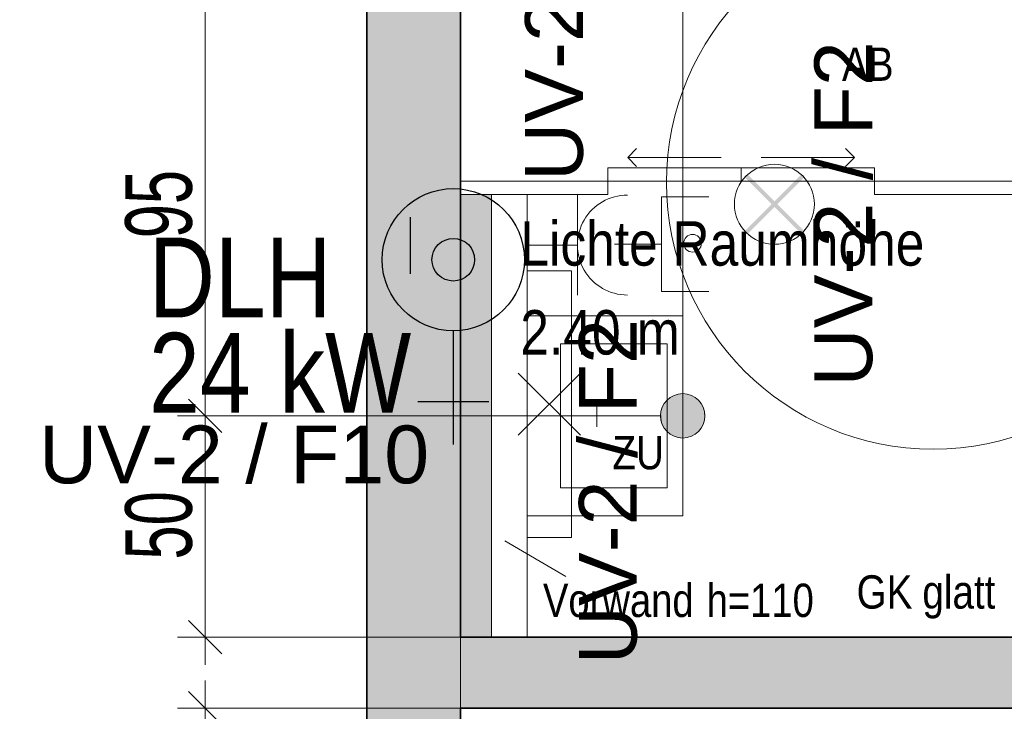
# Model space of a CAD drawing. Extents: x -321 to 526, y -52 to 542.
# Tile 20 of 56: x -183 to -139, y 169 to 200. Entities that reach past the tile are written whole.
import ezdxf
from ezdxf.lldxf.tags import DXFTag

# ---------------------------------------------------------------- set-up
doc = ezdxf.new("R2010")
doc.units = 0
doc.layers.get('0').update_dxf_attribs({"lineweight": 35})
for name, color, linetype, lineweight, true_color in [('Bereich UV2', 3, 'Continuous', 18, 0x00ff00), ('E_445_Allgemeinbeleuchtung', 7, 'Continuous', 18, 0xf7d209), ('E_449_Niederspannungsinstallationen_Elektro', 1, 'Continuous', 18, 0xff0000), ('E_449_Niederspannungsinstallationen_Stromkreise', 1, 'Continuous', 25, 0xff0000), ('E_449_Text-Allg', 1, 'Continuous', 25, 0xff0000), ('E_457_Datenübertragungsnetz_EDV', 6, 'Continuous', 18, 0xff00ff), ('E_Starkstrom', 1, 'Continuous', 25, 0xff0000)]:
    doc.layers.add(name, color=color, linetype=linetype, lineweight=lineweight, true_color=true_color)
for name, color, linetype, lineweight in [('D-501 Deckenspiegel Beleuchtung_BM_PM_NB', 7, 'Continuous', 25), ('D-501 Deckenspiegel Gebäude', 7, 'Continuous', 25), ('D-501 Deckenspiegel Lüftung', 7, 'Continuous', 25), ('D-501 Deckenspiegel Text_Maß', 7, 'Continuous', 25)]:
    doc.layers.add(name, color=color, linetype=linetype, lineweight=lineweight)
doc.styles.get("Standard").update_dxf_attribs({"font": 'arial.ttf'})
tags = doc.linetypes.add('ALL_S17', pattern=[0.025, 0, -0.025]).pattern_tags.tags
tags[6:7] = [DXFTag(74, 4), DXFTag(75, 0), DXFTag(340, '0'), DXFTag(46, 1.0), DXFTag(50, 0.0), DXFTag(44, 0.0), DXFTag(45, 0.0)]
tags[4:5] = [DXFTag(74, 4), DXFTag(75, 0), DXFTag(340, '0'), DXFTag(46, 1.0), DXFTag(50, 0.0), DXFTag(44, 0.0), DXFTag(45, 0.0)]
tags = doc.linetypes.add('PUNKT2_S9', pattern=[0.025, 0, -0.025]).pattern_tags.tags
tags[6:7] = [DXFTag(74, 4), DXFTag(75, 0), DXFTag(340, '0'), DXFTag(46, 1.0), DXFTag(50, 0.0), DXFTag(44, 0.0), DXFTag(45, 0.0)]
tags[4:5] = [DXFTag(74, 4), DXFTag(75, 0), DXFTag(340, '0'), DXFTag(46, 1.0), DXFTag(50, 0.0), DXFTag(44, 0.0), DXFTag(45, 0.0)]

# ---------------------------------------------------------------- blocks, each defined once
blk = doc.blocks.new('Referenz-A07MYS7IRK', base_point=(-281.008, -47.122))
at = {"layer": 'D-501 Deckenspiegel Beleuchtung_BM_PM_NB', "color": 0, "lineweight": 18}
for p, q in [((-162.151, 192.614), (-163.551, 192.614)), ((-163.551, 192.614), (-163.551, 172.694)), ((-162.151, 172.694), (-162.151, 192.614)), ((-163.551, 172.694), (-162.151, 172.694))]:
    blk.add_line(p, q, dxfattribs=at)
at = {"layer": 'D-501 Deckenspiegel Beleuchtung_BM_PM_NB', "color": 0, "lineweight": 13}
for points in [[(-163.551, 172.694), (-163.551, 192.614), (-162.151, 172.694)], [(-162.151, 172.694), (-163.551, 192.614), (-162.151, 192.614)]]:
    blk.add_solid(points, dxfattribs=at)
at = {"layer": 'D-501 Deckenspiegel Gebäude', "color": 0, "lineweight": 35}
for p, q in [((-167.762, 213.614), (-167.772, 12.965)), ((-163.551, 172.694), (-163.551, 213.614)), ((-90.924, 172.694), (-163.551, 172.694)), ((-90.875, 169.495), (-163.551, 169.495)), ((-163.551, 169.495), (-163.551, 91.978))]:
    blk.add_line(p, q, dxfattribs=at)
at = {"layer": 'D-501 Deckenspiegel Gebäude', "color": 0, "lineweight": 13}
for p, q in [((-155.627, 194.681), (-156.027, 194.281)), ((-145.821, 194.281), (-146.221, 194.681)), ((-151.827, 194.281), (-156.027, 194.281)), ((-156.027, 194.281), (-156.027, 194.281)), ((-156.027, 194.281), (-156.027, 194.281)), ((-156.027, 194.281), (-156.027, 194.281)), ((-156.027, 194.281), (-156.027, 194.281)), ((-156.027, 194.281), (-155.627, 193.881)), ((-150.021, 194.281), (-145.821, 194.281)), ((-146.221, 193.881), (-145.821, 194.281)), ((-145.821, 194.281), (-145.821, 194.281)), ((-145.821, 194.281), (-145.821, 194.281)), ((-145.821, 194.281), (-145.821, 194.281)), ((-145.821, 194.281), (-145.821, 194.281)), ((-156.924, 193.814), (-156.924, 193.214)), ((-156.924, 193.814), (-150.924, 193.814)), ((-150.924, 193.814), (-150.924, 193.214)), ((-150.924, 193.814), (-144.924, 193.814)), ((-144.924, 193.814), (-144.924, 193.214)), ((-163.551, 193.214), (-138.297, 193.214)), ((-156.924, 193.214), (-156.924, 192.614)), ((-144.924, 193.214), (-144.924, 192.614)), ((-163.551, 192.614), (-156.924, 192.614)), ((-161.551, 192.614), (-163.551, 192.614)), ((-160.551, 192.614), (-160.551, 172.694)), ((-144.924, 192.614), (-138.297, 192.614)), ((-160.551, 187.154), (-153.551, 187.154)), ((-153.551, 187.154), (-153.551, 178.154)), ((-154.251, 185.899), (-159.051, 185.899)), ((-159.051, 185.899), (-159.051, 179.409)), ((-154.251, 179.409), (-154.251, 185.899)), ((-157.41, 183.154), (-157.41, 182.154)), ((-157.91, 182.654), (-156.91, 182.654)), ((-159.051, 179.409), (-154.251, 179.409)), ((-153.551, 178.154), (-160.551, 178.154))]:
    blk.add_line(p, q, dxfattribs=at)
at = {"layer": 'D-501 Deckenspiegel Gebäude', "color": 0, "linetype": 'ALL_S17', "lineweight": 13, "ltscale": 0.13}
blk.add_circle((-142.281, 193.154), 12, dxfattribs=at)
at = {"layer": 'D-501 Deckenspiegel Gebäude', "color": 0, "lineweight": 13}
for points in [[(-167.772, 12.965), (-167.772, 213.614), (-163.551, 12.965)], [(-163.551, 172.694), (-167.772, 213.614), (-163.551, 213.614)], [(-163.551, 12.965), (-167.772, 213.614), (-163.551, 18.97)], [(-163.551, 18.97), (-167.772, 213.614), (-163.551, 169.495)], [(-163.551, 169.495), (-167.772, 213.614), (-163.551, 172.694)], [(-163.551, 169.495), (-163.551, 172.694), (-137.994, 169.495)], [(-137.994, 169.495), (-163.551, 172.694), (-137.994, 172.694)]]:
    blk.add_solid(points, dxfattribs=at)
at = {"layer": 'D-501 Deckenspiegel Lüftung', "color": 0, "lineweight": 13}
blk.add_circle((-153.551, 182.654), 1, dxfattribs=at)
for points in [[(-154.051, 181.788), (-154.194, 183.42), (-154.051, 183.52)], [(-153.893, 181.714), (-154.051, 183.52), (-153.893, 183.594)], [(-154.051, 181.788), (-154.051, 183.52), (-153.893, 181.714)], [(-153.725, 181.669), (-153.893, 183.594), (-153.725, 183.639)], [(-153.893, 181.714), (-153.893, 183.594), (-153.725, 181.669)], [(-153.551, 181.654), (-153.725, 183.639), (-153.551, 183.654)], [(-153.725, 181.669), (-153.725, 183.639), (-153.551, 181.654)], [(-153.551, 181.654), (-153.551, 183.654), (-153.377, 181.669)], [(-153.377, 181.669), (-153.551, 183.654), (-153.377, 183.639)], [(-153.377, 181.669), (-153.377, 183.639), (-153.209, 181.714)], [(-153.209, 181.714), (-153.377, 183.639), (-153.209, 183.594)], [(-153.209, 181.714), (-153.209, 183.594), (-153.051, 181.788)], [(-153.051, 181.788), (-153.209, 183.594), (-153.051, 183.52)], [(-153.051, 181.788), (-153.051, 183.52), (-152.908, 181.888)], [(-152.908, 181.888), (-153.051, 183.52), (-152.908, 183.42)], [(-154.417, 182.154), (-154.491, 182.996), (-154.417, 183.154)], [(-154.317, 182.011), (-154.417, 183.154), (-154.317, 183.297)], [(-154.417, 182.154), (-154.417, 183.154), (-154.317, 182.011)], [(-154.194, 181.888), (-154.317, 183.297), (-154.194, 183.42)], [(-154.317, 182.011), (-154.317, 183.297), (-154.194, 181.888)], [(-154.194, 181.888), (-154.194, 183.42), (-154.051, 181.788)], [(-152.908, 181.888), (-152.908, 183.42), (-152.785, 182.011)], [(-152.785, 182.011), (-152.908, 183.42), (-152.785, 183.297)], [(-152.785, 182.011), (-152.785, 183.297), (-152.685, 182.154)], [(-152.685, 182.154), (-152.785, 183.297), (-152.685, 183.154)], [(-152.685, 182.154), (-152.685, 183.154), (-152.611, 182.312)], [(-152.611, 182.312), (-152.685, 183.154), (-152.611, 182.996)], [(-154.536, 182.48), (-154.551, 182.654), (-154.536, 182.828)], [(-154.491, 182.312), (-154.536, 182.828), (-154.491, 182.996)], [(-154.536, 182.48), (-154.536, 182.828), (-154.491, 182.312)], [(-154.491, 182.312), (-154.491, 182.996), (-154.417, 182.154)], [(-152.611, 182.312), (-152.611, 182.996), (-152.566, 182.48)], [(-152.566, 182.48), (-152.611, 182.996), (-152.566, 182.828)], [(-152.566, 182.48), (-152.566, 182.828), (-152.551, 182.654)]]:
    blk.add_solid(points, dxfattribs=at)
at = {"layer": 'D-501 Deckenspiegel Text_Maß', "color": 0, "linetype": 'PUNKT2_S9', "lineweight": 13, "ltscale": 0.13}
for p, q in [((-153.551, 205.619), (-153.551, 182.654)), ((-175.044, 182.654), (-154.551, 182.654)), ((-175.044, 172.694), (-163.551, 172.694)), ((-175.044, 169.495), (-163.551, 169.495))]:
    blk.add_line(p, q, dxfattribs=at)
at = {"layer": 'D-501 Deckenspiegel Text_Maß', "color": 0, "lineweight": 13}
for p, q in [((-175.044, 182.654), (-175.044, 201.629)), ((-174.294, 181.904), (-175.794, 183.404)), ((-175.044, 182.654), (-176.294, 182.654)), ((-175.044, 182.654), (-173.794, 182.654)), ((-175.044, 174.929), (-175.044, 182.654)), ((-158.815, 175.425), (-161.551, 177.028)), ((-175.044, 172.694), (-175.044, 174.929)), ((-174.294, 171.944), (-175.794, 173.444)), ((-175.044, 172.694), (-176.294, 172.694)), ((-175.044, 172.694), (-173.794, 172.694)), ((-175.044, 172.694), (-175.044, 171.444)), ((-175.044, 169.495), (-175.044, 170.745)), ((-174.294, 168.745), (-175.794, 170.245)), ((-175.044, 169.495), (-176.294, 169.495)), ((-175.044, 169.495), (-173.794, 169.495)), ((-175.044, 166.495), (-175.044, 169.495))]:
    blk.add_line(p, q, dxfattribs=at)
at = {"layer": 'D-501 Deckenspiegel Lüftung', "color": 0, "lineweight": 13, "char_height": 1.5, "attachment_point": 1}
for s, insert in [('{\\W0.83;\\fArial;AB}', (-146.384, 199.229)), ('{\\W0.83;\\fArial;ZU}', (-156.718, 181.748))]:
    blk.add_mtext(s, dxfattribs=dict(at, insert=insert))
at = {"layer": 'D-501 Deckenspiegel Text_Maß', "color": 0, "lineweight": -2, "char_height": 3, "attachment_point": 1, "rotation": 90}
for s, insert in [('{\\W0.66;\\fArial;95}', (-178.643, 190.644)), ('{\\W0.66;\\fArial;50}', (-178.643, 176.187))]:
    blk.add_mtext(s, dxfattribs=dict(at, insert=insert))
at = {"layer": 'D-501 Deckenspiegel Text_Maß', "color": 0, "lineweight": 18, "char_height": 2, "attachment_point": 1}
for s, insert in [('{\\W0.83;\\fArial;Lichte}', (-160.862, 191.413)), ('{\\W0.83;\\fArial;Raumhöhe}', (-154.018, 191.413)), ('{\\W0.83;\\fArial;2.40}', (-160.862, 187.413)), ('{\\W0.83;\\fArial;m}', (-155.616, 187.413))]:
    blk.add_mtext(s, dxfattribs=dict(at, insert=insert))
at = {"layer": 'D-501 Deckenspiegel Text_Maß', "color": 0, "lineweight": 13, "char_height": 1.5, "attachment_point": 1}
for s, insert in [('{\\W0.83;\\fArial;GK}', (-145.727, 175.479)), ('{\\W0.83;\\fArial;glatt}', (-142.767, 175.479)), ('{\\W0.82;\\fArial;Vorwand}', (-159.842, 175.103)), ('{\\W0.82;\\fArial;h=110}', (-152.478, 175.103))]:
    blk.add_mtext(s, dxfattribs=dict(at, insert=insert))
blk = doc.blocks.new('Polylinie-A07MYS7WRK', base_point=(-163.55, 14.211))
at = {"color": 0, "linetype": 'ByBlock', "lineweight": -2, "ltscale": 0.18}
blk.add_line((-163.55, 19.505), (-163.55, 214.137), dxfattribs=at)
blk = doc.blocks.new('Wand-Rechteckleuchte AP-A07MYS8MRK', base_point=(-160.951, 177.178))
at = {"color": 0, "linetype": 'ByBlock', "lineweight": -2, "ltscale": 0.18}
for p, q in [((-160.551, 177.178), (-160.551, 189.178)), ((-160.551, 189.178), (-158.551, 189.178)), ((-158.551, 189.178), (-158.551, 177.178)), ((-158.151, 181.778), (-160.951, 184.578)), ((-158.151, 184.578), (-160.951, 181.778)), ((-158.551, 177.178), (-160.551, 177.178))]:
    blk.add_line(p, q, dxfattribs=at)
blk = doc.blocks.new('Leuchtendeckenauslaß-A07MYSD4RK', base_point=(-151.224, 190.378))
at = {"color": 0, "linetype": 'ByBlock', "lineweight": -2, "ltscale": 0.18}
blk.add_circle((-149.424, 192.178), 1.8, dxfattribs=at)
for points in [[(-148.09, 190.97), (-150.635, 193.516), (-148.217, 190.843), (-150.763, 193.389)], [(-148.215, 193.514), (-150.761, 190.969), (-148.088, 193.387), (-150.634, 190.841)]]:
    blk.add_solid(points, dxfattribs=at)
blk = doc.blocks.new('Steckdose -A07MYSEORK', base_point=(-160.539, 188.091))
at = {"color": 0, "lineweight": -2}
for p, q in [((-158.289, 192.591), (-158.289, 188.091)), ((-158.289, 190.341), (-160.539, 190.341))]:
    blk.add_line(p, q, dxfattribs=at)
blk.add_ellipse((-156.039, 190.341), major_axis=(0, 2.25), ratio=1, start_param=0, end_param=3.141593, dxfattribs=at)
blk = doc.blocks.new('Blockreferenz-A07MYSEWRK', base_point=(-156.625, 188.255))
at = {"color": 0, "linetype": 'ByBlock', "lineweight": -2, "ltscale": 0.045}
for p, q in [((-154.5, 192.505), (-152.375, 192.505)), ((-154.5, 192.505), (-154.5, 188.255)), ((-156.625, 190.38), (-154.5, 190.38)), ((-154.5, 188.255), (-152.375, 188.255))]:
    blk.add_line(p, q, dxfattribs=at)
at = {"color": 0, "linetype": 'ByBlock', "lineweight": -2, "ltscale": 0.18}
blk.add_circle((-153.11, 190.419), 0.399, dxfattribs=at)
blk = doc.blocks.new('Durchlauferhitzer-A07MYSFARK', base_point=(-167.076, 181.362))
at = {"lineweight": -2}
blk.add_hatch(color=0, dxfattribs=at).paths.add_polyline_path([(-163.876, 190.642), (-164.124, 190.609), (-164.356, 190.513), (-164.555, 190.361), (-164.707, 190.162), (-164.803, 189.93), (-164.836, 189.682), (-164.803, 189.433), (-164.707, 189.202), (-164.555, 189.003), (-164.356, 188.85), (-164.124, 188.755), (-163.876, 188.722), (-163.627, 188.755), (-163.396, 188.85), (-163.197, 189.003), (-163.044, 189.202), (-162.948, 189.433), (-162.916, 189.682), (-162.948, 189.93), (-163.044, 190.162), (-163.197, 190.361), (-163.396, 190.513), (-163.627, 190.609)])
at = {"color": 0, "lineweight": -2}
for p, q in [((-165.796, 189.042), (-165.796, 191.602)), ((-163.876, 186.482), (-163.876, 181.362)), ((-162.276, 183.282), (-165.476, 183.282))]:
    blk.add_line(p, q, dxfattribs=at)
for radius in [3.2, 0.96]:
    blk.add_circle((-163.876, 189.682), radius, dxfattribs=at)
blk.add_solid([(-166.139, 189.042), (-165.796, 187.762), (-165.453, 189.042)], dxfattribs=at)
blk = doc.blocks.new('MText-A07MYSFCRK', base_point=(-177.573, 187.088))
at = {"color": 0, "linetype": 'ByBlock', "lineweight": -2, "ltscale": 0.25, "insert": (-177.573, 190.677), "char_height": 3.5892, "attachment_point": 1}
blk.add_mtext('{\\fArial Narrow;DLH}', dxfattribs=at)
blk = doc.blocks.new('MText-A07MYSHSRK', base_point=(-177.573, 182.8))
at = {"color": 0, "linetype": 'ByBlock', "lineweight": -2, "ltscale": 0.25, "char_height": 3.5892, "attachment_point": 1}
for s, insert in [('{\\fArial Narrow;kW}', (-171.706, 186.389)), ('{\\fArial Narrow;24}', (-177.573, 186.389))]:
    blk.add_mtext(s, dxfattribs=dict(at, insert=insert))
blk = doc.blocks.new('Bauteilbeschriftung-A07MYSI6RK', base_point=(-147.626, 183.105))
at = {"color": 0, "linetype": 'ByBlock', "lineweight": -2, "ltscale": 0.25, "insert": (-147.626, 183.972), "char_height": 2.6, "attachment_point": 1, "rotation": 90}
blk.add_mtext('{\\fArial;UV-2 / F2}', dxfattribs=at)
blk = doc.blocks.new('Bauteilbeschriftung-A07MYSI8RK', base_point=(-160.646, 192.358))
at = {"color": 0, "linetype": 'ByBlock', "lineweight": -2, "ltscale": 0.25, "insert": (-160.646, 193.224), "char_height": 2.6, "attachment_point": 1, "rotation": 90}
blk.add_mtext('{\\fArial;UV-2 / F2 B}', dxfattribs=at)
blk = doc.blocks.new('Bauteilbeschriftung-A07MYSIARK', base_point=(-158.222, 170.603))
at = {"color": 0, "linetype": 'ByBlock', "lineweight": -2, "ltscale": 0.25, "insert": (-158.222, 171.47), "char_height": 2.6, "attachment_point": 1, "rotation": 90}
blk.add_mtext('{\\fArial;UV-2 / F2}', dxfattribs=at)
blk = doc.blocks.new('Bauteilbeschriftung-A07MYSKQRK', base_point=(-183.39, 179.617))
at = {"color": 0, "linetype": 'ByBlock', "lineweight": -2, "ltscale": 0.25, "insert": (-182.523, 182.217), "char_height": 2.6, "attachment_point": 1}
blk.add_mtext('{\\fArial;UV-2 / F10}', dxfattribs=at)

msp = doc.modelspace()

# ---------------------------------------------------------------- block references
at = {"color": 251, "lineweight": 25, "ltscale": 0.25, "true_color": 0x585858}
msp.add_blockref('Referenz-A07MYS7IRK', (-281.008, -47.122), dxfattribs=at)
at = {"layer": 'Bereich UV2', "ltscale": 0.18}
msp.add_blockref('Polylinie-A07MYS7WRK', (-163.55, 14.211), dxfattribs=at)
at = {"layer": 'E_445_Allgemeinbeleuchtung', "ltscale": 0.18}
for name, p in [('Leuchtendeckenauslaß-A07MYSD4RK', (-151.224, 190.378)), ('Wand-Rechteckleuchte AP-A07MYS8MRK', (-160.951, 177.178))]:
    msp.add_blockref(name, p, dxfattribs=at)
at = {"layer": 'E_449_Niederspannungsinstallationen_Elektro', "color": 1, "linetype": 'Continuous', "ltscale": 0.18, "true_color": 0xff0000}
msp.add_blockref('Steckdose -A07MYSEORK', (-160.539, 188.091), dxfattribs=at)
at = {"layer": 'E_449_Niederspannungsinstallationen_Stromkreise', "ltscale": 0.25}
for name, p in [('Bauteilbeschriftung-A07MYSI8RK', (-160.646, 192.358)), ('Bauteilbeschriftung-A07MYSI6RK', (-147.626, 183.105)), ('Bauteilbeschriftung-A07MYSIARK', (-158.222, 170.603)), ('Bauteilbeschriftung-A07MYSKQRK', (-183.39, 179.617))]:
    msp.add_blockref(name, p, dxfattribs=at)
at = {"layer": 'E_449_Text-Allg', "ltscale": 0.25}
for name, p in [('MText-A07MYSFCRK', (-177.573, 187.088)), ('MText-A07MYSHSRK', (-177.573, 182.8))]:
    msp.add_blockref(name, p, dxfattribs=at)
at = {"layer": 'E_457_Datenübertragungsnetz_EDV', "ltscale": 0.18}
msp.add_blockref('Blockreferenz-A07MYSEWRK', (-156.625, 188.255), dxfattribs=at)
at = {"layer": 'E_Starkstrom', "linetype": 'Continuous', "ltscale": 0.25}
msp.add_blockref('Durchlauferhitzer-A07MYSFARK', (-167.076, 181.362), dxfattribs=at)

doc.saveas('drawing.dxf')
